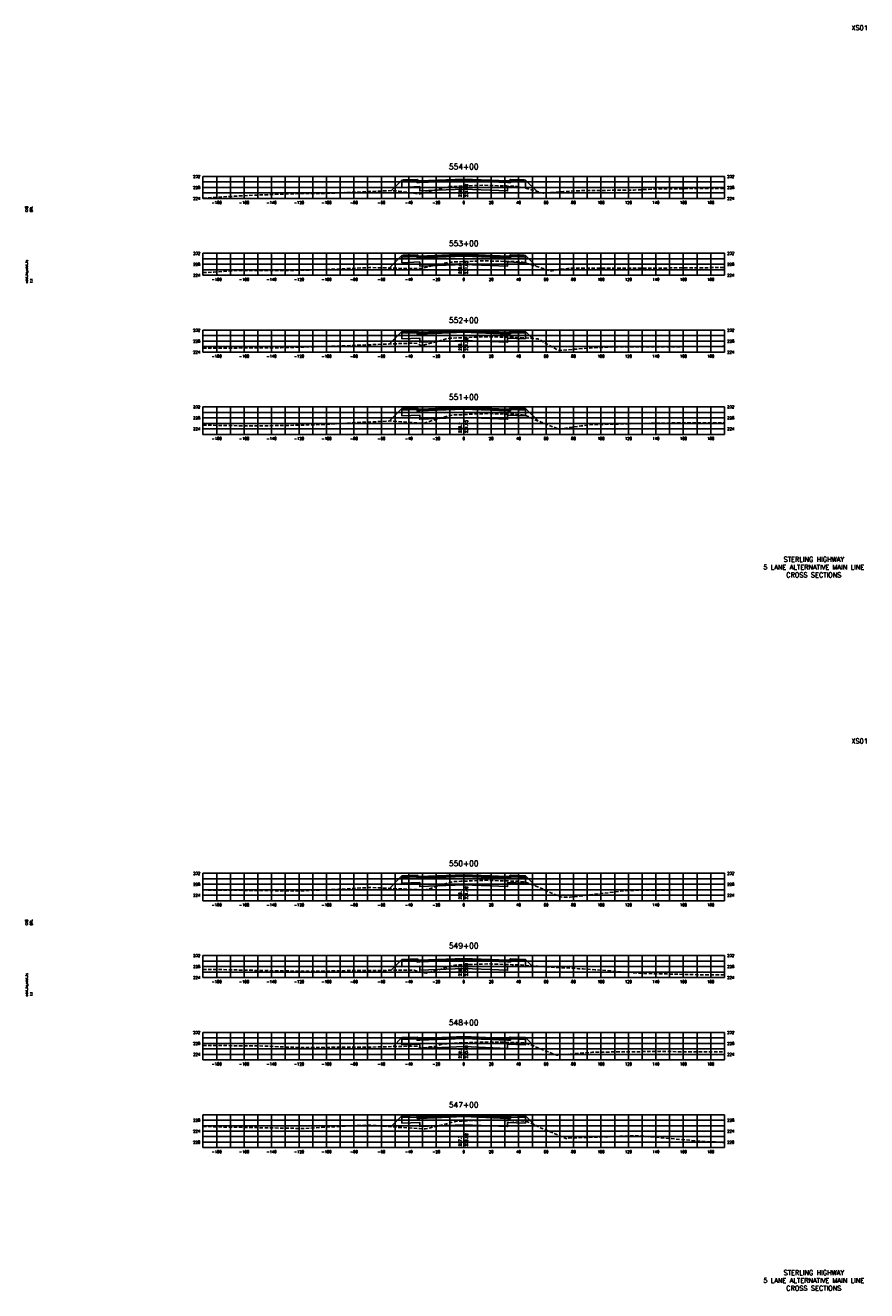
# Model space of a CAD drawing. Extents: x 37 to 10140, y -1968 to 9206.
# Tile 88 of 105: x 8797 to 9410, y 3656 to 4578. Entities that reach past the tile are written whole.
import ezdxf
from ezdxf.enums import TextEntityAlignment as Align

# ---------------------------------------------------------------- set-up
doc = ezdxf.new("R2010")
doc.units = 0
doc.header["$LTSCALE"] = 20
doc.header["$MEASUREMENT"] = 0
doc.linetypes.add('HIDDEN_050%', pattern=[0.1875, 0.125, -0.0625])
for name, color, linetype in [('S-AT-TXT175', 6, 'Continuous'), ('S-AT-TXT80', 1, 'Continuous'), ('XDATUM', 3, 'Continuous'), ('XEG', 1, 'HIDDEN_050%'), ('XFG', 2, 'Continuous'), ('XGRID', 251, 'Continuous'), ('XGRIDT', 2, 'Continuous'), ('XREF-BORDER', 7, 'Continuous')]:
    doc.layers.add(name, color=color, linetype=linetype)
doc.styles.add('L100', font='simplex.shx', dxfattribs={"height": 2})
doc.styles.add('L175', font='ROMANSM.shx', dxfattribs={"height": 3.5})
doc.styles.add('L80', font='ROMANSM.shx', dxfattribs={"height": 1.6})

# ---------------------------------------------------------------- blocks, each defined once
blk = doc.blocks.new('03025_00_att1')
at = {"layer": 'S-AT-TXT175', "style": 'L175'}
for tag, p in [('NUM', (32.402, 20.822)), ('LINE1', (30.64, 1.444)), ('LINE2', (30.64, 1.161)), ('LINE3', (30.64, 0.877))]:
    blk.add_attdef(tag, text='', height=0.175, dxfattribs=at).set_placement(p, align=Align.CENTER)
at = {"layer": 'S-AT-TXT80', "style": 'L80'}
for tag, p in [('DESIGNED', (2.094, 14.201)), ('CHECKED', (2.265, 14.201)), ('DRAFTED', (2.436, 14.201)), ('PCTB', (2.094, 11.605)), ('PSCALE', (2.265, 11.605)), ('PVIEW', (2.436, 11.605))]:
    blk.add_attdef(tag, p, '', height=0.08, rotation=90, dxfattribs=at)

msp = doc.modelspace()

# ---------------------------------------------------------------- linework, layer by layer
at = {"layer": 'XDATUM', "flags": 128}
for points in [[(9063.32, 4457.73), (9071, 4465.41), (9071, 4460.07), (9084, 4460.59), (9084, 4457.54), (9116, 4458.82), (9148, 4457.54), (9148, 4460.59), (9161, 4460.07), (9161, 4465.41), (9169.21, 4457.21)], [(9061.74, 4401.26), (9071, 4410.51), (9071, 4405.17), (9084, 4405.69), (9084, 4402.64), (9116, 4403.92), (9148, 4402.64), (9148, 4405.69), (9161, 4405.17), (9161, 4410.51), (9169.09, 4402.43)], [(9061.89, 4345.9), (9071, 4355.01), (9071, 4349.67), (9084, 4350.19), (9084, 4347.14), (9116, 4348.42), (9148, 4347.14), (9148, 4350.19), (9161, 4349.67), (9161, 4355.01), (9166.08, 4349.93)], [(9061.78, 4289.69), (9071, 4298.91), (9071, 4293.57), (9084, 4294.09), (9084, 4291.04), (9116, 4292.32), (9148, 4291.04), (9148, 4294.09), (9161, 4293.57), (9161, 4298.91), (9170.13, 4289.78)], [(9061.81, 3949.02), (9071, 3958.21), (9071, 3952.87), (9084, 3953.39), (9084, 3950.34), (9116, 3951.62), (9148, 3950.34), (9148, 3953.39), (9161, 3952.87), (9161, 3958.21), (9168.61, 3950.61)], [(9063.07, 3889.29), (9071, 3897.21), (9071, 3891.87), (9084, 3892.39), (9084, 3889.34), (9116, 3890.62), (9148, 3889.34), (9148, 3892.39), (9161, 3891.87), (9161, 3897.21), (9165.73, 3892.48)], [(9064.52, 3833.73), (9071, 3840.21), (9071, 3834.87), (9084, 3835.39), (9084, 3832.34), (9116, 3833.62), (9148, 3832.34), (9148, 3835.39), (9161, 3834.87), (9161, 3840.21), (9167.36, 3833.86)], [(9062.98, 3775.2), (9071, 3783.21), (9071, 3777.87), (9084, 3778.39), (9084, 3775.34), (9116, 3776.62), (9148, 3775.34), (9148, 3778.39), (9161, 3777.87), (9161, 3783.21), (9167.68, 3776.53)]]:
    msp.add_lwpolyline(points, dxfattribs=at)
at = {"layer": 'XEG', "flags": 128}
for points in [[(8926, 4452.28), (8945.34, 4453.44), (8966.15, 4454.48), (8994.96, 4455.52), (9014.77, 4455.64), (9029.08, 4456.24), (9063.4, 4457.74), (9068.42, 4457.33), (9083.36, 4455.21), (9097.08, 4458.61), (9101.84, 4459.73), (9102.8, 4459.99), (9105, 4460.68), (9116, 4461.08), (9123.8, 4461.37), (9130.53, 4461.63), (9147.16, 4461.09), (9153.57, 4460.9), (9158.54, 4460.01), (9159.52, 4459.91), (9169.05, 4457.26), (9173.93, 4455.81), (9188.71, 4457.05), (9203.49, 4457.77), (9216.25, 4457.85), (9240.26, 4458.09), (9257.89, 4459), (9280.3, 4459.15), (9306, 4459.25)], [(8926, 4397.98), (8933.82, 4398.29), (8950.02, 4399.46), (8972.44, 4399.51), (8998.64, 4399.61), (9017.56, 4400.23), (9047.26, 4401.59), (9075.05, 4400.95), (9085.05, 4400.9), (9088.62, 4401.81), (9102.95, 4404.99), (9103.6, 4405.09), (9105.75, 4405.52), (9111.31, 4405.76), (9116, 4405.95), (9130.11, 4406.52), (9149.71, 4405.99), (9154.64, 4405.88), (9156.75, 4405.8), (9159.03, 4405.58), (9169.36, 4402.34), (9179.08, 4399.04), (9184.94, 4400.15), (9193.14, 4401.09), (9204.35, 4401.25), (9241.76, 4401.13), (9262.33, 4401.27), (9290.39, 4401.47), (9306, 4401.67)], [(8926, 4342.85), (8933.88, 4342.77), (8949.93, 4342.96), (8982.51, 4343.18), (9007.9, 4343.86), (9031.13, 4344.63), (9065.88, 4346.07), (9079.76, 4346.5), (9082.69, 4346.12), (9085.09, 4344.61), (9098.68, 4348.3), (9103.3, 4349.67), (9104.15, 4349.8), (9106.63, 4350.18), (9113.1, 4350.43), (9116, 4350.55), (9131.36, 4351.22), (9149.23, 4350.81), (9155.41, 4350.68), (9163.92, 4350.11), (9164.05, 4350.1), (9164.21, 4350.1), (9170.05, 4349.58), (9170.54, 4349.31), (9172.32, 4348.32), (9185.18, 4341.14), (9210.03, 4343.09), (9225.63, 4343.83), (9257.26, 4343.86), (9274.25, 4343.93), (9297.79, 4344.14), (9306, 4344.19)], [(8926, 4286.71), (8952.65, 4286.31), (8966.38, 4286.16), (8994.52, 4286.67), (9015, 4287.22), (9036.39, 4288.53), (9063.62, 4289.77), (9078.13, 4288.59), (9086.69, 4288.16), (9091.04, 4289.49), (9104.54, 4293.56), (9105.37, 4293.75), (9107.52, 4294.1), (9114.33, 4294.35), (9116, 4294.43), (9132.58, 4295.21), (9150, 4294.75), (9156.48, 4294.6), (9157.37, 4294.43), (9160.93, 4293.97), (9166.97, 4291.03), (9185.22, 4283.82), (9201.7, 4286.17), (9209.5, 4287.18), (9217.3, 4287.25), (9258.12, 4288.26), (9287.61, 4288.39), (9306, 4288.49)], [(8926, 3947.83), (8950.24, 3947.61), (8983, 3947.29), (8998.87, 3947.29), (9024.87, 3948.36), (9047.49, 3949.67), (9073.35, 3948.51), (9087.98, 3947.88), (9101.02, 3951.91), (9101.38, 3952.02), (9105.52, 3953.27), (9106.18, 3953.41), (9108.43, 3953.91), (9113.93, 3954.16), (9116, 3954.24), (9132.62, 3954.88), (9150.82, 3954.34), (9156.73, 3954.23), (9159.64, 3953.83), (9160.49, 3953.68), (9166.99, 3951.31), (9186.49, 3942.89), (9186.77, 3942.78), (9192.65, 3942.45), (9193.37, 3942.54), (9234.21, 3947.38), (9241.99, 3947.64), (9276.08, 3947.87), (9290.61, 3947.9), (9306, 3947.99)], [(8926, 3889.96), (8929.6, 3889.96), (8934.11, 3889.91), (8971.47, 3889.07), (8982.74, 3888.83), (9013.34, 3888.62), (9031.36, 3889.08), (9055.21, 3889.21), (9079.99, 3889.46), (9084.67, 3887.92), (9088.97, 3887.1), (9094.02, 3888.62), (9106.66, 3892.26), (9107.33, 3892.44), (9109.41, 3893.07), (9116, 3893.3), (9116.63, 3893.33), (9135.06, 3893.93), (9151.24, 3893.37), (9157.88, 3893.18), (9159.8, 3892.94), (9163.45, 3892.64), (9169.95, 3892.19), (9182.77, 3891.37), (9185.93, 3891.16), (9197.1, 3890.78), (9197.64, 3890.74), (9198.17, 3890.68), (9198.35, 3890.64), (9199.71, 3890.47), (9203.02, 3890.24), (9211.79, 3889.7), (9246.96, 3886.99), (9260.67, 3886.68), (9292.77, 3885.96), (9295.11, 3885.91), (9296.17, 3885.89), (9306, 3885.88)], [(8926, 3834.42), (8959.95, 3834.29), (8966.61, 3834.24), (8988.5, 3833.24), (9003.79, 3832.91), (9015.23, 3833.1), (9032.72, 3833.29), (9054.22, 3833.38), (9063.85, 3833.71), (9065.46, 3833.77), (9082.28, 3833.97), (9085.3, 3832.36), (9090.53, 3833.37), (9094.86, 3833.76), (9100.23, 3835.34), (9104.95, 3835.89), (9104.99, 3835.9), (9105.01, 3835.9), (9110.25, 3836.21), (9114.69, 3836.36), (9116, 3836.4), (9134.76, 3837.05), (9151.62, 3836.65), (9158.67, 3836.48), (9159.56, 3836.37), (9161.88, 3836.04), (9176.87, 3830.07), (9183.75, 3827.4), (9208.88, 3829.48), (9209.73, 3829.58), (9211.17, 3829.61), (9220.13, 3829.7), (9253.04, 3830.05), (9258.35, 3830.02), (9294.91, 3829.85), (9306, 3829.92)], [(8926, 3775.5), (8935.77, 3775.18), (8948.43, 3774.85), (8950.47, 3774.85), (8990.3, 3774.12), (8999.1, 3773.92), (9032.17, 3775.87), (9047.72, 3776.36), (9068.2, 3774.8), (9088.24, 3773.6), (9094.52, 3775.16), (9107.93, 3778.59), (9109.03, 3778.82), (9111.41, 3779.27), (9116, 3779.44), (9128.16, 3779.89), (9135.91, 3780.12), (9152.08, 3779.65), (9159.4, 3779.46), (9160.41, 3779.32), (9162.57, 3778.92), (9172.54, 3774.27), (9190.88, 3766.49), (9191.27, 3766.96), (9237.18, 3768.5), (9239.61, 3768.58), (9242.22, 3768.68), (9243.19, 3768.65), (9290.84, 3764.52), (9301.16, 3764.09), (9306, 3763.43)]]:
    msp.add_lwpolyline(points, dxfattribs=at)
at = {"layer": 'XFG', "flags": 128}
for points in [[(9071, 4465.41), (9071, 4465.41), (9063.32, 4457.73)], [(9082, 4465.51), (9072, 4465.11), (9072, 4465.45), (9071, 4465.41), (9071, 4464.07), (9082, 4464.51), (9082, 4465.51)], [(9082, 4465.85), (9072, 4465.45), (9072, 4465.11), (9082, 4465.51), (9082, 4465.85)], [(9082, 4465.85), (9082, 4463.96), (9082.76, 4463.93), (9084, 4463.88), (9084, 4464.88), (9084, 4464.88), (9082.76, 4464.93), (9082.54, 4465.42), (9082.25, 4465.75), (9082, 4465.85)], [(9116, 4465.16), (9084, 4463.88), (9082, 4463.96), (9082, 4463.46), (9084, 4463.54), (9116, 4464.82)], [(9116, 4466.16), (9084, 4464.88), (9084, 4464.54), (9116, 4465.82)], [(9116, 4465.82), (9084, 4464.54), (9084, 4463.88), (9116, 4465.16)], [(9116, 4466.16), (9148, 4464.88), (9148, 4464.54), (9116, 4465.82)], [(9116, 4465.82), (9148, 4464.54), (9148, 4463.88), (9116, 4465.16)], [(9116, 4465.16), (9148, 4463.88), (9148, 4463.88), (9150, 4463.96), (9150, 4463.46), (9148, 4463.54), (9116, 4464.82)], [(9150, 4465.85), (9150, 4463.96), (9149.24, 4463.93), (9148, 4463.88), (9148, 4464.88), (9148, 4464.88), (9149.24, 4464.93), (9149.46, 4465.42), (9149.76, 4465.75), (9150, 4465.85)], [(9150, 4465.85), (9150, 4465.51), (9160, 4465.11), (9160, 4465.45), (9150, 4465.85)], [(9150, 4465.51), (9150, 4464.51), (9161, 4464.07), (9161, 4465.41), (9160, 4465.45), (9160, 4465.11), (9150, 4465.51)], [(9161, 4465.41), (9161, 4465.41), (9169.21, 4457.21)], [(9116, 4464.82), (9084, 4463.54), (9082, 4463.46), (9082, 4464.51), (9071, 4464.07), (9071, 4460.07), (9084, 4460.59), (9084, 4457.54), (9116, 4458.82)], [(9116, 4464.82), (9148, 4463.54), (9150, 4463.46), (9150, 4464.51), (9161, 4464.07), (9161, 4460.07), (9148, 4460.59), (9148, 4457.54), (9116, 4458.82)], [(9071, 4410.51), (9071, 4410.51), (9061.74, 4401.26)], [(9082, 4410.61), (9072, 4410.21), (9072, 4410.55), (9071, 4410.51), (9071, 4409.17), (9082, 4409.61), (9082, 4410.61)], [(9116, 4409.92), (9084, 4408.64), (9082, 4408.56), (9082, 4409.61), (9071, 4409.17), (9071, 4405.17), (9084, 4405.69), (9084, 4402.64), (9116, 4403.92)], [(9082, 4410.95), (9072, 4410.55), (9072, 4410.21), (9082, 4410.61), (9082, 4410.95)], [(9082, 4410.95), (9082, 4409.06), (9082.76, 4409.03), (9084, 4408.98), (9084, 4409.98), (9084, 4409.98), (9082.76, 4410.03), (9082.54, 4410.52), (9082.25, 4410.85), (9082, 4410.95)], [(9116, 4410.26), (9084, 4408.98), (9082, 4409.06), (9082, 4408.56), (9084, 4408.64), (9116, 4409.92)], [(9116, 4411.26), (9084, 4409.98), (9084, 4409.64), (9116, 4410.92)], [(9116, 4410.92), (9084, 4409.64), (9084, 4408.98), (9116, 4410.26)], [(9116, 4411.26), (9148, 4409.98), (9148, 4409.64), (9116, 4410.92)], [(9116, 4410.92), (9148, 4409.64), (9148, 4408.98), (9116, 4410.26)], [(9116, 4410.26), (9148, 4408.98), (9148, 4408.98), (9150, 4409.06), (9150, 4408.56), (9148, 4408.64), (9116, 4409.92)], [(9116, 4409.92), (9148, 4408.64), (9150, 4408.56), (9150, 4409.61), (9161, 4409.17), (9161, 4405.17), (9148, 4405.69), (9148, 4402.64), (9116, 4403.92)], [(9150, 4410.95), (9150, 4409.06), (9149.24, 4409.03), (9148, 4408.98), (9148, 4409.98), (9148, 4409.98), (9149.24, 4410.03), (9149.46, 4410.52), (9149.76, 4410.85), (9150, 4410.95)], [(9150, 4410.95), (9150, 4410.61), (9160, 4410.21), (9160, 4410.55), (9150, 4410.95)], [(9150, 4410.61), (9150, 4409.61), (9161, 4409.17), (9161, 4410.51), (9160, 4410.55), (9160, 4410.21), (9150, 4410.61)], [(9161, 4410.51), (9161, 4410.51), (9169.09, 4402.43)], [(9071, 4355.01), (9071, 4355.01), (9061.89, 4345.9)], [(9082, 4355.11), (9072, 4354.71), (9072, 4355.05), (9071, 4355.01), (9071, 4353.67), (9082, 4354.11), (9082, 4355.11)], [(9116, 4354.42), (9084, 4353.14), (9082, 4353.06), (9082, 4354.11), (9071, 4353.67), (9071, 4349.67), (9084, 4350.19), (9084, 4347.14), (9116, 4348.42)], [(9082, 4355.45), (9072, 4355.05), (9072, 4354.71), (9082, 4355.11), (9082, 4355.45)], [(9082, 4355.45), (9082, 4353.56), (9082.76, 4353.53), (9084, 4353.48), (9084, 4354.48), (9084, 4354.48), (9082.76, 4354.53), (9082.54, 4355.02), (9082.25, 4355.35), (9082, 4355.45)], [(9116, 4354.76), (9084, 4353.48), (9082, 4353.56), (9082, 4353.06), (9084, 4353.14), (9116, 4354.42)], [(9116, 4355.76), (9084, 4354.48), (9084, 4354.14), (9116, 4355.42)], [(9116, 4355.42), (9084, 4354.14), (9084, 4353.48), (9116, 4354.76)], [(9116, 4355.76), (9148, 4354.48), (9148, 4354.14), (9116, 4355.42)], [(9116, 4355.42), (9148, 4354.14), (9148, 4353.48), (9116, 4354.76)], [(9116, 4354.76), (9148, 4353.48), (9148, 4353.48), (9150, 4353.56), (9150, 4353.06), (9148, 4353.14), (9116, 4354.42)], [(9116, 4354.42), (9148, 4353.14), (9150, 4353.06), (9150, 4354.11), (9161, 4353.67), (9161, 4349.67), (9148, 4350.19), (9148, 4347.14), (9116, 4348.42)], [(9150, 4355.45), (9150, 4353.56), (9149.24, 4353.53), (9148, 4353.48), (9148, 4354.48), (9148, 4354.48), (9149.24, 4354.53), (9149.46, 4355.02), (9149.76, 4355.35), (9150, 4355.45)], [(9150, 4355.45), (9150, 4355.11), (9160, 4354.71), (9160, 4355.05), (9150, 4355.45)], [(9150, 4355.11), (9150, 4354.11), (9161, 4353.67), (9161, 4355.01), (9160, 4355.05), (9160, 4354.71), (9150, 4355.11)], [(9161, 4355.01), (9161, 4355.01), (9166.08, 4349.93)], [(9082, 4299.01), (9072, 4298.61), (9072, 4298.95), (9071, 4298.91), (9071, 4297.57), (9082, 4298.01), (9082, 4299.01)], [(9082, 4299.35), (9072, 4298.95), (9072, 4298.61), (9082, 4299.01), (9082, 4299.35)], [(9082, 4299.35), (9082, 4297.46), (9082.76, 4297.43), (9084, 4297.38), (9084, 4298.38), (9084, 4298.38), (9082.76, 4298.43), (9082.54, 4298.92), (9082.25, 4299.25), (9082, 4299.35)], [(9116, 4299.66), (9084, 4298.38), (9084, 4298.04), (9116, 4299.32)], [(9116, 4299.32), (9084, 4298.04), (9084, 4297.38), (9116, 4298.66)], [(9116, 4299.66), (9148, 4298.38), (9148, 4298.04), (9116, 4299.32)], [(9116, 4299.32), (9148, 4298.04), (9148, 4297.38), (9116, 4298.66)], [(9150, 4299.35), (9150, 4297.46), (9149.24, 4297.43), (9148, 4297.38), (9148, 4298.38), (9148, 4298.38), (9149.24, 4298.43), (9149.46, 4298.92), (9149.76, 4299.25), (9150, 4299.35)], [(9150, 4299.35), (9150, 4299.01), (9160, 4298.61), (9160, 4298.95), (9150, 4299.35)], [(9150, 4299.01), (9150, 4298.01), (9161, 4297.57), (9161, 4298.91), (9160, 4298.95), (9160, 4298.61), (9150, 4299.01)], [(9071, 4298.91), (9071, 4298.91), (9061.78, 4289.69)], [(9116, 4298.32), (9084, 4297.04), (9082, 4296.96), (9082, 4298.01), (9071, 4297.57), (9071, 4293.57), (9084, 4294.09), (9084, 4291.04), (9116, 4292.32)], [(9116, 4298.66), (9084, 4297.38), (9082, 4297.46), (9082, 4296.96), (9084, 4297.04), (9116, 4298.32)], [(9116, 4298.66), (9148, 4297.38), (9148, 4297.38), (9150, 4297.46), (9150, 4296.96), (9148, 4297.04), (9116, 4298.32)], [(9116, 4298.32), (9148, 4297.04), (9150, 4296.96), (9150, 4298.01), (9161, 4297.57), (9161, 4293.57), (9148, 4294.09), (9148, 4291.04), (9116, 4292.32)], [(9161, 4298.91), (9161, 4298.91), (9170.13, 4289.78)], [(9071, 3958.21), (9071, 3958.21), (9061.81, 3949.02)], [(9082, 3958.31), (9072, 3957.91), (9072, 3958.25), (9071, 3958.21), (9071, 3956.87), (9082, 3957.31), (9082, 3958.31)], [(9116, 3957.62), (9084, 3956.34), (9082, 3956.26), (9082, 3957.31), (9071, 3956.87), (9071, 3952.87), (9084, 3953.39), (9084, 3950.34), (9116, 3951.62)], [(9082, 3958.65), (9072, 3958.25), (9072, 3957.91), (9082, 3958.31), (9082, 3958.65)], [(9082, 3958.65), (9082, 3956.76), (9082.76, 3956.73), (9084, 3956.68), (9084, 3957.68), (9084, 3957.68), (9082.76, 3957.73), (9082.54, 3958.22), (9082.25, 3958.55), (9082, 3958.65)], [(9116, 3957.96), (9084, 3956.68), (9082, 3956.76), (9082, 3956.26), (9084, 3956.34), (9116, 3957.62)], [(9116, 3958.96), (9084, 3957.68), (9084, 3957.34), (9116, 3958.62)], [(9116, 3958.62), (9084, 3957.34), (9084, 3956.68), (9116, 3957.96)], [(9116, 3958.96), (9148, 3957.68), (9148, 3957.34), (9116, 3958.62)], [(9116, 3958.62), (9148, 3957.34), (9148, 3956.68), (9116, 3957.96)], [(9116, 3957.96), (9148, 3956.68), (9148, 3956.68), (9150, 3956.76), (9150, 3956.26), (9148, 3956.34), (9116, 3957.62)], [(9116, 3957.62), (9148, 3956.34), (9150, 3956.26), (9150, 3957.31), (9161, 3956.87), (9161, 3952.87), (9148, 3953.39), (9148, 3950.34), (9116, 3951.62)], [(9150, 3958.65), (9150, 3956.76), (9149.24, 3956.73), (9148, 3956.68), (9148, 3957.68), (9148, 3957.68), (9149.24, 3957.73), (9149.46, 3958.22), (9149.76, 3958.55), (9150, 3958.65)], [(9150, 3958.65), (9150, 3958.31), (9160, 3957.91), (9160, 3958.25), (9150, 3958.65)], [(9150, 3958.31), (9150, 3957.31), (9161, 3956.87), (9161, 3958.21), (9160, 3958.25), (9160, 3957.91), (9150, 3958.31)], [(9161, 3958.21), (9161, 3958.21), (9168.61, 3950.61)], [(9071, 3897.21), (9071, 3897.21), (9063.07, 3889.29)], [(9082, 3897.31), (9072, 3896.91), (9072, 3897.25), (9071, 3897.21), (9071, 3895.87), (9082, 3896.31), (9082, 3897.31)], [(9116, 3896.62), (9084, 3895.34), (9082, 3895.26), (9082, 3896.31), (9071, 3895.87), (9071, 3891.87), (9084, 3892.39), (9084, 3889.34), (9116, 3890.62)], [(9082, 3897.65), (9072, 3897.25), (9072, 3896.91), (9082, 3897.31), (9082, 3897.65)], [(9082, 3897.65), (9082, 3895.76), (9082.76, 3895.73), (9084, 3895.68), (9084, 3896.68), (9084, 3896.68), (9082.76, 3896.73), (9082.54, 3897.22), (9082.25, 3897.55), (9082, 3897.65)], [(9116, 3896.96), (9084, 3895.68), (9082, 3895.76), (9082, 3895.26), (9084, 3895.34), (9116, 3896.62)], [(9116, 3897.96), (9084, 3896.68), (9084, 3896.34), (9116, 3897.62)], [(9116, 3897.62), (9084, 3896.34), (9084, 3895.68), (9116, 3896.96)], [(9116, 3897.96), (9148, 3896.68), (9148, 3896.34), (9116, 3897.62)], [(9116, 3897.62), (9148, 3896.34), (9148, 3895.68), (9116, 3896.96)], [(9116, 3896.96), (9148, 3895.68), (9148, 3895.68), (9150, 3895.76), (9150, 3895.26), (9148, 3895.34), (9116, 3896.62)], [(9116, 3896.62), (9148, 3895.34), (9150, 3895.26), (9150, 3896.31), (9161, 3895.87), (9161, 3891.87), (9148, 3892.39), (9148, 3889.34), (9116, 3890.62)], [(9150, 3897.65), (9150, 3895.76), (9149.24, 3895.73), (9148, 3895.68), (9148, 3896.68), (9148, 3896.68), (9149.24, 3896.73), (9149.46, 3897.22), (9149.76, 3897.55), (9150, 3897.65)], [(9150, 3897.65), (9150, 3897.31), (9160, 3896.91), (9160, 3897.25), (9150, 3897.65)], [(9150, 3897.31), (9150, 3896.31), (9161, 3895.87), (9161, 3897.21), (9160, 3897.25), (9160, 3896.91), (9150, 3897.31)], [(9161, 3897.21), (9161, 3897.21), (9165.73, 3892.48)], [(9071, 3840.21), (9071, 3840.21), (9064.52, 3833.73)], [(9082, 3840.31), (9072, 3839.91), (9072, 3840.25), (9071, 3840.21), (9071, 3838.87), (9082, 3839.31), (9082, 3840.31)], [(9116, 3839.62), (9084, 3838.34), (9082, 3838.26), (9082, 3839.31), (9071, 3838.87), (9071, 3834.87), (9084, 3835.39), (9084, 3832.34), (9116, 3833.62)], [(9082, 3840.65), (9072, 3840.25), (9072, 3839.91), (9082, 3840.31), (9082, 3840.65)], [(9082, 3840.65), (9082, 3838.76), (9082.76, 3838.73), (9084, 3838.68), (9084, 3839.68), (9084, 3839.68), (9082.76, 3839.73), (9082.54, 3840.22), (9082.25, 3840.55), (9082, 3840.65)], [(9116, 3839.96), (9084, 3838.68), (9082, 3838.76), (9082, 3838.26), (9084, 3838.34), (9116, 3839.62)], [(9116, 3840.96), (9084, 3839.68), (9084, 3839.34), (9116, 3840.62)], [(9116, 3840.62), (9084, 3839.34), (9084, 3838.68), (9116, 3839.96)], [(9116, 3840.96), (9148, 3839.68), (9148, 3839.34), (9116, 3840.62)], [(9116, 3840.62), (9148, 3839.34), (9148, 3838.68), (9116, 3839.96)], [(9116, 3839.96), (9148, 3838.68), (9148, 3838.68), (9150, 3838.76), (9150, 3838.26), (9148, 3838.34), (9116, 3839.62)], [(9116, 3839.62), (9148, 3838.34), (9150, 3838.26), (9150, 3839.31), (9161, 3838.87), (9161, 3834.87), (9148, 3835.39), (9148, 3832.34), (9116, 3833.62)], [(9150, 3840.65), (9150, 3838.76), (9149.24, 3838.73), (9148, 3838.68), (9148, 3839.68), (9148, 3839.68), (9149.24, 3839.73), (9149.46, 3840.22), (9149.76, 3840.55), (9150, 3840.65)], [(9150, 3840.65), (9150, 3840.31), (9160, 3839.91), (9160, 3840.25), (9150, 3840.65)], [(9150, 3840.31), (9150, 3839.31), (9161, 3838.87), (9161, 3840.21), (9160, 3840.25), (9160, 3839.91), (9150, 3840.31)], [(9161, 3840.21), (9161, 3840.21), (9167.36, 3833.86)], [(9071, 3783.21), (9071, 3783.21), (9062.98, 3775.2)], [(9082, 3783.31), (9072, 3782.91), (9072, 3783.25), (9071, 3783.21), (9071, 3781.87), (9082, 3782.31), (9082, 3783.31)], [(9116, 3782.62), (9084, 3781.34), (9082, 3781.26), (9082, 3782.31), (9071, 3781.87), (9071, 3777.87), (9084, 3778.39), (9084, 3775.34), (9116, 3776.62)], [(9082, 3783.65), (9072, 3783.25), (9072, 3782.91), (9082, 3783.31), (9082, 3783.65)], [(9082, 3783.65), (9082, 3781.76), (9082.76, 3781.73), (9084, 3781.68), (9084, 3782.68), (9084, 3782.68), (9082.76, 3782.73), (9082.54, 3783.22), (9082.25, 3783.55), (9082, 3783.65)], [(9116, 3782.96), (9084, 3781.68), (9082, 3781.76), (9082, 3781.26), (9084, 3781.34), (9116, 3782.62)], [(9116, 3783.96), (9084, 3782.68), (9084, 3782.34), (9116, 3783.62)], [(9116, 3783.62), (9084, 3782.34), (9084, 3781.68), (9116, 3782.96)], [(9116, 3783.96), (9148, 3782.68), (9148, 3782.34), (9116, 3783.62)], [(9116, 3783.62), (9148, 3782.34), (9148, 3781.68), (9116, 3782.96)], [(9116, 3782.96), (9148, 3781.68), (9148, 3781.68), (9150, 3781.76), (9150, 3781.26), (9148, 3781.34), (9116, 3782.62)], [(9116, 3782.62), (9148, 3781.34), (9150, 3781.26), (9150, 3782.31), (9161, 3781.87), (9161, 3777.87), (9148, 3778.39), (9148, 3775.34), (9116, 3776.62)], [(9150, 3783.65), (9150, 3781.76), (9149.24, 3781.73), (9148, 3781.68), (9148, 3782.68), (9148, 3782.68), (9149.24, 3782.73), (9149.46, 3783.22), (9149.76, 3783.55), (9150, 3783.65)], [(9150, 3783.65), (9150, 3783.31), (9160, 3782.91), (9160, 3783.25), (9150, 3783.65)], [(9150, 3783.31), (9150, 3782.31), (9161, 3781.87), (9161, 3783.21), (9160, 3783.25), (9160, 3782.91), (9150, 3783.31)], [(9161, 3783.21), (9161, 3783.21), (9167.68, 3776.53)]]:
    msp.add_lwpolyline(points, dxfattribs=at)
at = {"layer": 'XGRID'}
for p, q in [((8926, 4452), (8926, 4468)), ((8926, 4468), (9306, 4468)), ((8936, 4452), (8936, 4468)), ((8946, 4452), (8946, 4468)), ((8956, 4452), (8956, 4468)), ((8966, 4452), (8966, 4468)), ((8976, 4452), (8976, 4468)), ((8986, 4452), (8986, 4468)), ((8996, 4452), (8996, 4468)), ((9006, 4452), (9006, 4468)), ((9016, 4452), (9016, 4468)), ((9026, 4452), (9026, 4468)), ((9036, 4452), (9036, 4468)), ((9046, 4452), (9046, 4468)), ((9056, 4452), (9056, 4468)), ((9066, 4452), (9066, 4468)), ((9076, 4452), (9076, 4468)), ((9086, 4452), (9086, 4468)), ((9096, 4452), (9096, 4468)), ((9106, 4452), (9106, 4468)), ((9116, 4452), (9116, 4468)), ((9126, 4452), (9126, 4468)), ((9136, 4452), (9136, 4468)), ((9146, 4452), (9146, 4468)), ((9156, 4452), (9156, 4468)), ((9166, 4452), (9166, 4468)), ((9176, 4452), (9176, 4468)), ((9186, 4452), (9186, 4468)), ((9196, 4452), (9196, 4468)), ((9206, 4452), (9206, 4468)), ((9216, 4452), (9216, 4468)), ((9226, 4452), (9226, 4468)), ((9236, 4452), (9236, 4468)), ((9246, 4452), (9246, 4468)), ((9256, 4452), (9256, 4468)), ((9266, 4452), (9266, 4468)), ((9276, 4452), (9276, 4468)), ((9286, 4452), (9286, 4468)), ((9296, 4452), (9296, 4468)), ((9306, 4452), (9306, 4468)), ((8926, 4464), (9306, 4464)), ((8926, 4460), (9306, 4460)), ((8926, 4456), (9306, 4456)), ((8926, 4452), (9306, 4452)), ((8926, 4396), (8926, 4412)), ((8926, 4412), (9306, 4412)), ((8936, 4396), (8936, 4412)), ((8946, 4396), (8946, 4412)), ((8956, 4396), (8956, 4412)), ((8966, 4396), (8966, 4412)), ((8976, 4396), (8976, 4412)), ((8986, 4396), (8986, 4412)), ((8996, 4396), (8996, 4412)), ((9006, 4396), (9006, 4412)), ((9016, 4396), (9016, 4412)), ((9026, 4396), (9026, 4412)), ((9036, 4396), (9036, 4412)), ((9046, 4396), (9046, 4412)), ((9056, 4396), (9056, 4412)), ((9066, 4396), (9066, 4412)), ((9076, 4396), (9076, 4412)), ((9086, 4396), (9086, 4412)), ((9096, 4396), (9096, 4412)), ((9106, 4396), (9106, 4412)), ((9116, 4396), (9116, 4412)), ((9126, 4396), (9126, 4412)), ((9136, 4396), (9136, 4412)), ((9146, 4396), (9146, 4412)), ((9156, 4396), (9156, 4412)), ((9166, 4396), (9166, 4412)), ((9176, 4396), (9176, 4412)), ((9186, 4396), (9186, 4412)), ((9196, 4396), (9196, 4412)), ((9206, 4396), (9206, 4412)), ((9216, 4396), (9216, 4412)), ((9226, 4396), (9226, 4412)), ((9236, 4396), (9236, 4412)), ((9246, 4396), (9246, 4412)), ((9256, 4396), (9256, 4412)), ((9266, 4396), (9266, 4412)), ((9276, 4396), (9276, 4412)), ((9286, 4396), (9286, 4412)), ((9296, 4396), (9296, 4412)), ((9306, 4396), (9306, 4412)), ((8926, 4408), (9306, 4408)), ((8926, 4404), (9306, 4404)), ((8926, 4400), (9306, 4400)), ((8926, 4396), (9306, 4396)), ((8926, 4340), (8926, 4356)), ((8926, 4356), (9306, 4356)), ((8936, 4340), (8936, 4356)), ((8946, 4340), (8946, 4356)), ((8956, 4340), (8956, 4356)), ((8966, 4340), (8966, 4356)), ((8976, 4340), (8976, 4356)), ((8986, 4340), (8986, 4356)), ((8996, 4340), (8996, 4356)), ((9006, 4340), (9006, 4356)), ((9016, 4340), (9016, 4356)), ((9026, 4340), (9026, 4356)), ((9036, 4340), (9036, 4356)), ((9046, 4340), (9046, 4356)), ((9056, 4340), (9056, 4356)), ((9066, 4340), (9066, 4356)), ((9076, 4340), (9076, 4356)), ((9086, 4340), (9086, 4356)), ((9096, 4340), (9096, 4356)), ((9106, 4340), (9106, 4356)), ((9116, 4340), (9116, 4356)), ((9126, 4340), (9126, 4356)), ((9136, 4340), (9136, 4356)), ((9146, 4340), (9146, 4356)), ((9156, 4340), (9156, 4356)), ((9166, 4340), (9166, 4356)), ((9176, 4340), (9176, 4356)), ((9186, 4340), (9186, 4356)), ((9196, 4340), (9196, 4356)), ((9206, 4340), (9206, 4356)), ((9216, 4340), (9216, 4356)), ((9226, 4340), (9226, 4356)), ((9236, 4340), (9236, 4356)), ((9246, 4340), (9246, 4356)), ((9256, 4340), (9256, 4356)), ((9266, 4340), (9266, 4356)), ((9276, 4340), (9276, 4356)), ((9286, 4340), (9286, 4356)), ((9296, 4340), (9296, 4356)), ((9306, 4340), (9306, 4356)), ((8926, 4352), (9306, 4352)), ((8926, 4348), (9306, 4348)), ((8926, 4344), (9306, 4344)), ((8926, 4340), (9306, 4340)), ((8926, 4280), (8926, 4300)), ((8926, 4300), (9306, 4300)), ((8936, 4280), (8936, 4300)), ((8946, 4280), (8946, 4300)), ((8956, 4280), (8956, 4300)), ((8966, 4280), (8966, 4300)), ((8976, 4280), (8976, 4300)), ((8986, 4280), (8986, 4300)), ((8996, 4280), (8996, 4300)), ((9006, 4280), (9006, 4300)), ((9016, 4280), (9016, 4300)), ((9026, 4280), (9026, 4300)), ((9036, 4280), (9036, 4300)), ((9046, 4280), (9046, 4300)), ((9056, 4280), (9056, 4300)), ((9066, 4280), (9066, 4300)), ((9076, 4280), (9076, 4300)), ((9086, 4280), (9086, 4300)), ((9096, 4280), (9096, 4300)), ((9106, 4280), (9106, 4300)), ((9116, 4280), (9116, 4300)), ((9126, 4280), (9126, 4300)), ((9136, 4280), (9136, 4300)), ((9146, 4280), (9146, 4300)), ((9156, 4280), (9156, 4300)), ((9166, 4280), (9166, 4300)), ((9176, 4280), (9176, 4300)), ((9186, 4280), (9186, 4300)), ((9196, 4280), (9196, 4300)), ((9206, 4280), (9206, 4300)), ((9216, 4280), (9216, 4300)), ((9226, 4280), (9226, 4300)), ((9236, 4280), (9236, 4300)), ((9246, 4280), (9246, 4300)), ((9256, 4280), (9256, 4300)), ((9266, 4280), (9266, 4300)), ((9276, 4280), (9276, 4300)), ((9286, 4280), (9286, 4300)), ((9296, 4280), (9296, 4300)), ((9306, 4280), (9306, 4300)), ((8926, 4296), (9306, 4296)), ((8926, 4292), (9306, 4292)), ((8926, 4288), (9306, 4288)), ((8926, 4284), (9306, 4284)), ((8926, 4280), (9306, 4280)), ((8926, 3940), (8926, 3960)), ((8926, 3960), (9306, 3960)), ((8936, 3940), (8936, 3960)), ((8946, 3940), (8946, 3960)), ((8956, 3940), (8956, 3960)), ((8966, 3940), (8966, 3960)), ((8976, 3940), (8976, 3960)), ((8986, 3940), (8986, 3960)), ((8996, 3940), (8996, 3960)), ((9006, 3940), (9006, 3960)), ((9016, 3940), (9016, 3960)), ((9026, 3940), (9026, 3960)), ((9036, 3940), (9036, 3960)), ((9046, 3940), (9046, 3960)), ((9056, 3940), (9056, 3960)), ((9066, 3940), (9066, 3960)), ((9076, 3940), (9076, 3960)), ((9086, 3940), (9086, 3960)), ((9096, 3940), (9096, 3960)), ((9106, 3940), (9106, 3960)), ((9116, 3940), (9116, 3960)), ((9126, 3940), (9126, 3960)), ((9136, 3940), (9136, 3960)), ((9146, 3940), (9146, 3960)), ((9156, 3940), (9156, 3960)), ((9166, 3940), (9166, 3960)), ((9176, 3940), (9176, 3960)), ((9186, 3940), (9186, 3960)), ((9196, 3940), (9196, 3960)), ((9206, 3940), (9206, 3960)), ((9216, 3940), (9216, 3960)), ((9226, 3940), (9226, 3960)), ((9236, 3940), (9236, 3960)), ((9246, 3940), (9246, 3960)), ((9256, 3940), (9256, 3960)), ((9266, 3940), (9266, 3960)), ((9276, 3940), (9276, 3960)), ((9286, 3940), (9286, 3960)), ((9296, 3940), (9296, 3960)), ((9306, 3940), (9306, 3960)), ((8926, 3956), (9306, 3956)), ((8926, 3952), (9306, 3952)), ((8926, 3948), (9306, 3948)), ((8926, 3944), (9306, 3944)), ((8926, 3940), (9306, 3940)), ((8926, 3884), (8926, 3900)), ((8926, 3900), (9306, 3900)), ((8926, 3896), (9306, 3896)), ((8936, 3884), (8936, 3900)), ((8946, 3884), (8946, 3900)), ((8956, 3884), (8956, 3900)), ((8966, 3884), (8966, 3900)), ((8976, 3884), (8976, 3900)), ((8986, 3884), (8986, 3900)), ((8996, 3884), (8996, 3900)), ((9006, 3884), (9006, 3900)), ((9016, 3884), (9016, 3900)), ((9026, 3884), (9026, 3900)), ((9036, 3884), (9036, 3900)), ((9046, 3884), (9046, 3900)), ((9056, 3884), (9056, 3900)), ((9066, 3884), (9066, 3900)), ((9076, 3884), (9076, 3900)), ((9086, 3884), (9086, 3900)), ((9096, 3884), (9096, 3900)), ((9106, 3884), (9106, 3900)), ((9116, 3884), (9116, 3900)), ((9126, 3884), (9126, 3900)), ((9136, 3884), (9136, 3900)), ((9146, 3884), (9146, 3900)), ((9156, 3884), (9156, 3900)), ((9166, 3884), (9166, 3900)), ((9176, 3884), (9176, 3900)), ((9186, 3884), (9186, 3900)), ((9196, 3884), (9196, 3900)), ((9206, 3884), (9206, 3900)), ((9216, 3884), (9216, 3900)), ((9226, 3884), (9226, 3900)), ((9236, 3884), (9236, 3900)), ((9246, 3884), (9246, 3900)), ((9256, 3884), (9256, 3900)), ((9266, 3884), (9266, 3900)), ((9276, 3884), (9276, 3900)), ((9286, 3884), (9286, 3900)), ((9296, 3884), (9296, 3900)), ((9306, 3884), (9306, 3900)), ((8926, 3892), (9306, 3892)), ((8926, 3888), (9306, 3888)), ((8926, 3884), (9306, 3884)), ((8926, 3824), (8926, 3844)), ((8926, 3844), (9306, 3844)), ((8926, 3840), (9306, 3840)), ((8936, 3824), (8936, 3844)), ((8946, 3824), (8946, 3844)), ((8956, 3824), (8956, 3844)), ((8966, 3824), (8966, 3844)), ((8976, 3824), (8976, 3844)), ((8986, 3824), (8986, 3844)), ((8996, 3824), (8996, 3844)), ((9006, 3824), (9006, 3844)), ((9016, 3824), (9016, 3844)), ((9026, 3824), (9026, 3844)), ((9036, 3824), (9036, 3844)), ((9046, 3824), (9046, 3844)), ((9056, 3824), (9056, 3844)), ((9066, 3824), (9066, 3844)), ((9076, 3824), (9076, 3844)), ((9086, 3824), (9086, 3844)), ((9096, 3824), (9096, 3844)), ((9106, 3824), (9106, 3844)), ((9116, 3824), (9116, 3844)), ((9126, 3824), (9126, 3844)), ((9136, 3824), (9136, 3844)), ((9146, 3824), (9146, 3844)), ((9156, 3824), (9156, 3844)), ((9166, 3824), (9166, 3844)), ((9176, 3824), (9176, 3844)), ((9186, 3824), (9186, 3844)), ((9196, 3824), (9196, 3844)), ((9206, 3824), (9206, 3844)), ((9216, 3824), (9216, 3844)), ((9226, 3824), (9226, 3844)), ((9236, 3824), (9236, 3844)), ((9246, 3824), (9246, 3844)), ((9256, 3824), (9256, 3844)), ((9266, 3824), (9266, 3844)), ((9276, 3824), (9276, 3844)), ((9286, 3824), (9286, 3844)), ((9296, 3824), (9296, 3844)), ((9306, 3824), (9306, 3844)), ((8926, 3836), (9306, 3836)), ((8926, 3832), (9306, 3832)), ((8926, 3828), (9306, 3828)), ((8926, 3824), (9306, 3824)), ((8926, 3760), (8926, 3784)), ((8926, 3784), (9306, 3784)), ((8936, 3760), (8936, 3784)), ((8946, 3760), (8946, 3784)), ((8956, 3760), (8956, 3784)), ((8966, 3760), (8966, 3784)), ((8976, 3760), (8976, 3784)), ((8986, 3760), (8986, 3784)), ((8996, 3760), (8996, 3784)), ((9006, 3760), (9006, 3784)), ((9016, 3760), (9016, 3784)), ((9026, 3760), (9026, 3784)), ((9036, 3760), (9036, 3784)), ((9046, 3760), (9046, 3784)), ((9056, 3760), (9056, 3784)), ((9066, 3760), (9066, 3784)), ((9076, 3760), (9076, 3784)), ((9086, 3760), (9086, 3784)), ((9096, 3760), (9096, 3784)), ((9106, 3760), (9106, 3784)), ((9116, 3760), (9116, 3784)), ((9126, 3760), (9126, 3784)), ((9136, 3760), (9136, 3784)), ((9146, 3760), (9146, 3784)), ((9156, 3760), (9156, 3784)), ((9166, 3760), (9166, 3784)), ((9176, 3760), (9176, 3784)), ((9186, 3760), (9186, 3784)), ((9196, 3760), (9196, 3784)), ((9206, 3760), (9206, 3784)), ((9216, 3760), (9216, 3784)), ((9226, 3760), (9226, 3784)), ((9236, 3760), (9236, 3784)), ((9246, 3760), (9246, 3784)), ((9256, 3760), (9256, 3784)), ((9266, 3760), (9266, 3784)), ((9276, 3760), (9276, 3784)), ((9286, 3760), (9286, 3784)), ((9296, 3760), (9296, 3784)), ((9306, 3760), (9306, 3784)), ((8926, 3780), (9306, 3780)), ((8926, 3776), (9306, 3776)), ((8926, 3772), (9306, 3772)), ((8926, 3768), (9306, 3768)), ((8926, 3764), (9306, 3764)), ((8926, 3760), (9306, 3760))]:
    msp.add_line(p, q, dxfattribs=at)

# ---------------------------------------------------------------- block references
at = {"layer": 'XREF-BORDER'}
ref = msp.add_blockref('03025_00_att1', (8756.44, 4158.23), dxfattribs=dict(at, xscale=20, yscale=20, zscale=20))
ref.add_attrib('LINE1', 'STERLING HIGHWAY', dxfattribs={"layer": 'S-AT-TXT175', "height": 3.5, "style": 'L175'}).set_placement((9371.07, 4187.1), align=Align.CENTER)
ref.add_attrib('LINE2', '5 LANE ALTERNATIVE MAIN LINE', dxfattribs={"layer": 'S-AT-TXT175', "height": 3.5, "style": 'L175'}).set_placement((9371.07, 4181.44), align=Align.CENTER)
ref.add_attrib('LINE3', 'CROSS SECTIONS', dxfattribs={"layer": 'S-AT-TXT175', "height": 3.5, "style": 'L175'}).set_placement((9371.07, 4175.77), align=Align.CENTER)
ref.add_attrib('NUM', 'XS01', dxfattribs={"layer": 'S-AT-TXT175', "height": 3.5, "style": 'L175'}).set_placement((9404.49, 4574.66), align=Align.CENTER)
ref.add_attrib('DESIGNED', 'CAB', (8798.33, 4442.25), dxfattribs={"layer": 'S-AT-TXT80', "height": 1.6, "rotation": 90, "style": 'L80'})
ref.add_attrib('CHECKED', 'DRL', (8801.74, 4442.25), dxfattribs={"layer": 'S-AT-TXT80', "height": 1.6, "rotation": 90, "style": 'L80'})
ref.add_attrib('PCTB', 'adot_hs,adot_fs', (8798.33, 4390.32), dxfattribs={"layer": 'S-AT-TXT80', "height": 1.6, "rotation": 90, "style": 'L80'})
ref.add_attrib('PSCALE', '1:1', (8801.74, 4390.32), dxfattribs={"layer": 'S-AT-TXT80', "height": 1.6, "rotation": 90, "style": 'L80'})
ref = msp.add_blockref('03025_00_att1', (8756.44, 3638.23), dxfattribs=dict(at, xscale=20, yscale=20, zscale=20))
ref.add_attrib('LINE1', 'STERLING HIGHWAY', dxfattribs={"layer": 'S-AT-TXT175', "height": 3.5, "style": 'L175'}).set_placement((9371.07, 3667.1), align=Align.CENTER)
ref.add_attrib('LINE2', '5 LANE ALTERNATIVE MAIN LINE', dxfattribs={"layer": 'S-AT-TXT175', "height": 3.5, "style": 'L175'}).set_placement((9371.07, 3661.44), align=Align.CENTER)
ref.add_attrib('LINE3', 'CROSS SECTIONS', dxfattribs={"layer": 'S-AT-TXT175', "height": 3.5, "style": 'L175'}).set_placement((9371.07, 3655.77), align=Align.CENTER)
ref.add_attrib('NUM', 'XS01', dxfattribs={"layer": 'S-AT-TXT175', "height": 3.5, "style": 'L175'}).set_placement((9404.49, 4054.66), align=Align.CENTER)
ref.add_attrib('DESIGNED', 'CAB', (8798.33, 3922.25), dxfattribs={"layer": 'S-AT-TXT80', "height": 1.6, "rotation": 90, "style": 'L80'})
ref.add_attrib('CHECKED', 'DRL', (8801.74, 3922.25), dxfattribs={"layer": 'S-AT-TXT80', "height": 1.6, "rotation": 90, "style": 'L80'})
ref.add_attrib('PCTB', 'adot_hs,adot_fs', (8798.33, 3870.32), dxfattribs={"layer": 'S-AT-TXT80', "height": 1.6, "rotation": 90, "style": 'L80'})
ref.add_attrib('PSCALE', '1:1', (8801.74, 3870.32), dxfattribs={"layer": 'S-AT-TXT80', "height": 1.6, "rotation": 90, "style": 'L80'})

# ---------------------------------------------------------------- texts
at = {"layer": 'XGRIDT', "style": 'L100'}
for s, p in [('554+00', (9116, 4472)), ('553+00', (9116, 4416)), ('552+00', (9116, 4360)), ('551+00', (9116, 4304)), ('550+00', (9116, 3964)), ('549+00', (9116, 3904)), ('548+00', (9116, 3848)), ('547+00', (9116, 3788))]:
    msp.add_text(s, height=4, dxfattribs=at).set_placement(p, align=Align.BOTTOM_CENTER)
for s, p in [('232', (8924, 4468)), ('228', (8924, 4460)), ('224', (8924, 4452)), ('232', (8924, 4412)), ('228', (8924, 4404)), ('224', (8924, 4396)), ('232', (8924, 4356)), ('228', (8924, 4348)), ('224', (8924, 4340)), ('232', (8924, 4300)), ('228', (8924, 4292)), ('224', (8924, 4284)), ('232', (8924, 3960)), ('228', (8924, 3952)), ('224', (8924, 3944)), ('232', (8924, 3900)), ('228', (8924, 3892)), ('224', (8924, 3884)), ('232', (8924, 3844)), ('228', (8924, 3836)), ('224', (8924, 3828)), ('228', (8924, 3780)), ('224', (8924, 3772)), ('220', (8924, 3764))]:
    msp.add_text(s, height=2, dxfattribs=at).set_placement(p, align=Align.MIDDLE_RIGHT)
for s, p in [('232', (9308, 4468)), ('228', (9308, 4460)), ('224', (9308, 4452)), ('232', (9308, 4412)), ('228', (9308, 4404)), ('224', (9308, 4396)), ('232', (9308, 4356)), ('228', (9308, 4348)), ('224', (9308, 4340)), ('232', (9308, 4300)), ('228', (9308, 4292)), ('224', (9308, 4284)), ('232', (9308, 3960)), ('228', (9308, 3952)), ('224', (9308, 3944)), ('232', (9308, 3900)), ('228', (9308, 3892)), ('224', (9308, 3884)), ('232', (9308, 3844)), ('228', (9308, 3836)), ('224', (9308, 3828)), ('228', (9308, 3780)), ('224', (9308, 3772)), ('220', (9308, 3764))]:
    msp.add_text(s, height=2, dxfattribs=at).set_placement(p, align=Align.MIDDLE_LEFT)
for s, p in [('228.5', (9115, 4453)), ('229.0', (9115, 4397)), ('229.3', (9115, 4341)), ('229.2', (9115, 4281)), ('229.1', (9115, 3941)), ('228.7', (9115, 3885)), ('228.2', (9115, 3825)), ('227.7', (9115, 3761))]:
    msp.add_text(s, height=2, rotation=90, dxfattribs=at).set_placement(p, align=Align.BOTTOM_LEFT)
for s, p in [('231.08', (9117, 4453)), ('231.63', (9117, 4397)), ('231.88', (9117, 4341)), ('231.83', (9117, 4281)), ('231.48', (9117, 3941)), ('230.98', (9117, 3885)), ('230.48', (9117, 3825)), ('229.98', (9117, 3761))]:
    msp.add_text(s, height=2, rotation=90, dxfattribs=at).set_placement(p, align=Align.TOP_LEFT)
for s, p in [('-180', (8936, 4450)), ('-160', (8956, 4450)), ('-140', (8976, 4450)), ('-120', (8996, 4450)), ('-100', (9016, 4450)), ('-80', (9036, 4450)), ('-60', (9056, 4450)), ('-40', (9076, 4450)), ('-20', (9096, 4450)), ('0', (9116, 4450)), ('20', (9136, 4450)), ('40', (9156, 4450)), ('60', (9176, 4450)), ('80', (9196, 4450)), ('100', (9216, 4450)), ('120', (9236, 4450)), ('140', (9256, 4450)), ('160', (9276, 4450)), ('180', (9296, 4450)), ('-180', (8936, 4394)), ('-160', (8956, 4394)), ('-140', (8976, 4394)), ('-120', (8996, 4394)), ('-100', (9016, 4394)), ('-80', (9036, 4394)), ('-60', (9056, 4394)), ('-40', (9076, 4394)), ('-20', (9096, 4394)), ('0', (9116, 4394)), ('20', (9136, 4394)), ('40', (9156, 4394)), ('60', (9176, 4394)), ('80', (9196, 4394)), ('100', (9216, 4394)), ('120', (9236, 4394)), ('140', (9256, 4394)), ('160', (9276, 4394)), ('180', (9296, 4394)), ('-180', (8936, 4338)), ('-160', (8956, 4338)), ('-140', (8976, 4338)), ('-120', (8996, 4338)), ('-100', (9016, 4338)), ('-80', (9036, 4338)), ('-60', (9056, 4338)), ('-40', (9076, 4338)), ('-20', (9096, 4338)), ('0', (9116, 4338)), ('20', (9136, 4338)), ('40', (9156, 4338)), ('60', (9176, 4338)), ('80', (9196, 4338)), ('100', (9216, 4338)), ('120', (9236, 4338)), ('140', (9256, 4338)), ('160', (9276, 4338)), ('180', (9296, 4338)), ('-180', (8936, 4278)), ('-160', (8956, 4278)), ('-140', (8976, 4278)), ('-120', (8996, 4278)), ('-100', (9016, 4278)), ('-80', (9036, 4278)), ('-60', (9056, 4278)), ('-40', (9076, 4278)), ('-20', (9096, 4278)), ('0', (9116, 4278)), ('20', (9136, 4278)), ('40', (9156, 4278)), ('60', (9176, 4278)), ('80', (9196, 4278)), ('100', (9216, 4278)), ('120', (9236, 4278)), ('140', (9256, 4278)), ('160', (9276, 4278)), ('180', (9296, 4278)), ('-180', (8936, 3938)), ('-160', (8956, 3938)), ('-140', (8976, 3938)), ('-120', (8996, 3938)), ('-100', (9016, 3938)), ('-80', (9036, 3938)), ('-60', (9056, 3938)), ('-40', (9076, 3938)), ('-20', (9096, 3938)), ('0', (9116, 3938)), ('20', (9136, 3938)), ('40', (9156, 3938)), ('60', (9176, 3938)), ('80', (9196, 3938)), ('100', (9216, 3938)), ('120', (9236, 3938)), ('140', (9256, 3938)), ('160', (9276, 3938)), ('180', (9296, 3938)), ('-180', (8936, 3882)), ('-160', (8956, 3882)), ('-140', (8976, 3882)), ('-120', (8996, 3882)), ('-100', (9016, 3882)), ('-80', (9036, 3882)), ('-60', (9056, 3882)), ('-40', (9076, 3882)), ('-20', (9096, 3882)), ('0', (9116, 3882)), ('20', (9136, 3882)), ('40', (9156, 3882)), ('60', (9176, 3882)), ('80', (9196, 3882)), ('100', (9216, 3882)), ('120', (9236, 3882)), ('140', (9256, 3882)), ('160', (9276, 3882)), ('180', (9296, 3882)), ('-180', (8936, 3822)), ('-160', (8956, 3822)), ('-140', (8976, 3822)), ('-120', (8996, 3822)), ('-100', (9016, 3822)), ('-80', (9036, 3822)), ('-60', (9056, 3822)), ('-40', (9076, 3822)), ('-20', (9096, 3822)), ('0', (9116, 3822)), ('20', (9136, 3822)), ('40', (9156, 3822)), ('60', (9176, 3822)), ('80', (9196, 3822)), ('100', (9216, 3822)), ('120', (9236, 3822)), ('140', (9256, 3822)), ('160', (9276, 3822)), ('180', (9296, 3822)), ('-180', (8936, 3758)), ('-160', (8956, 3758)), ('-140', (8976, 3758)), ('-120', (8996, 3758)), ('-100', (9016, 3758)), ('-80', (9036, 3758)), ('-60', (9056, 3758)), ('-40', (9076, 3758)), ('-20', (9096, 3758)), ('0', (9116, 3758)), ('20', (9136, 3758)), ('40', (9156, 3758)), ('60', (9176, 3758)), ('80', (9196, 3758)), ('100', (9216, 3758)), ('120', (9236, 3758)), ('140', (9256, 3758)), ('160', (9276, 3758)), ('180', (9296, 3758))]:
    msp.add_text(s, height=2, dxfattribs=at).set_placement(p, align=Align.TOP_CENTER)

doc.saveas('drawing.dxf')
